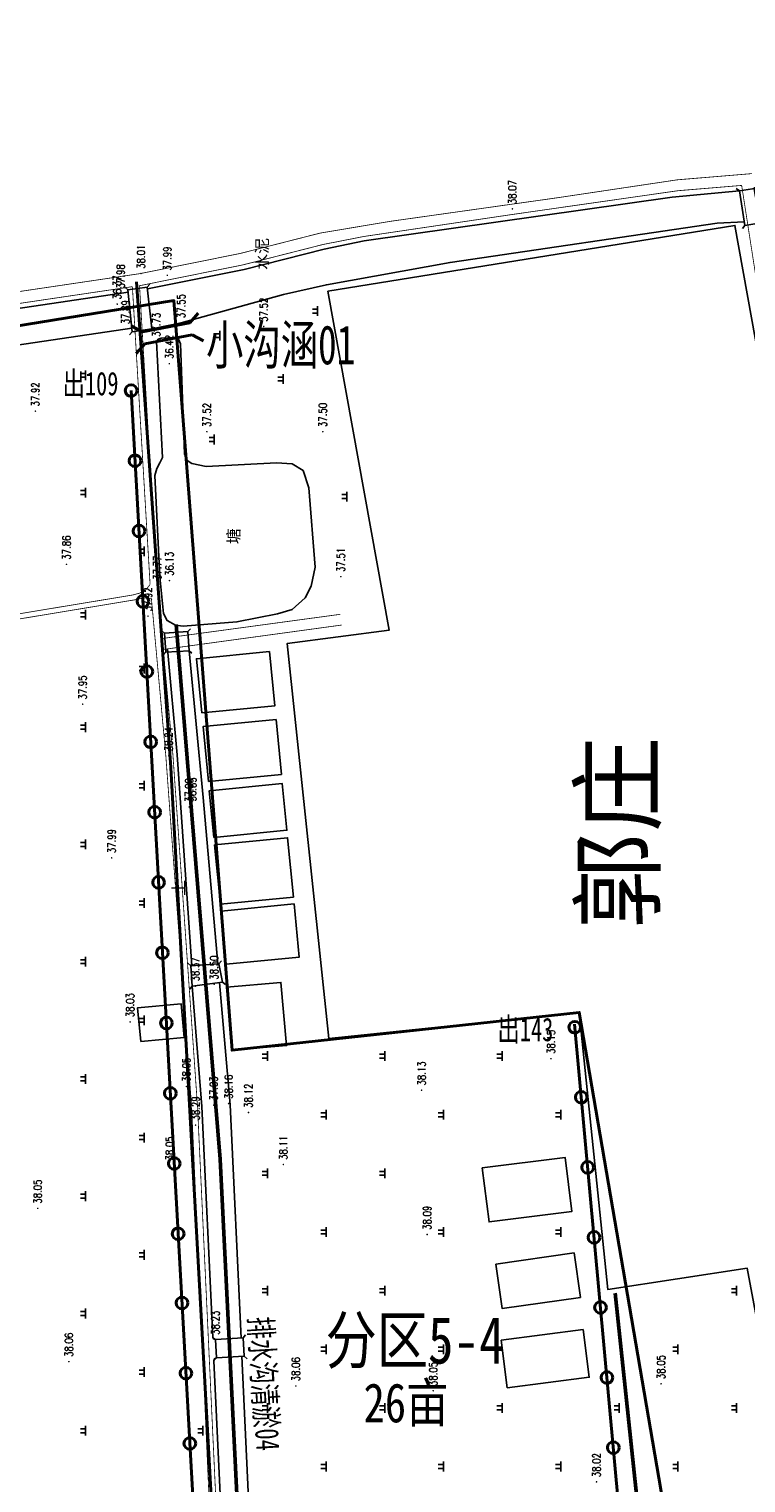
# Model space of a CAD drawing. Extents: x 464172 to 473094, y 3847158 to 3855433.
# Tile 45 of 98: x 466595 to 466779, y 3852103 to 3852475. Entities that reach past the tile are written whole.
import ezdxf
from ezdxf.enums import TextEntityAlignment as Align

# ---------------------------------------------------------------- set-up
doc = ezdxf.new("R2010")
doc.units = 0
doc.linetypes.add('X3', pattern=[5, 4, -1])
doc.layers.get('0').update_dxf_attribs({"linetype": 'CONTINUOUS'})
doc.layers.add('ASSIST', color=7, linetype='CONTINUOUS', plot=False)
for name, color, linetype in [('DLSS', 4, 'CONTINUOUS'), ('DMTZ', 3, 'CONTINUOUS'), ('GCD', 9, 'CONTINUOUS'), ('JMD', 6, 'CONTINUOUS'), ('SXSS', 5, 'CONTINUOUS'), ('ZBTZ', 8, 'CONTINUOUS'), ('排水沟', 5, 'CONTINUOUS'), ('道路', 4, 'CONTINUOUS')]:
    doc.layers.add(name, color=color, linetype=linetype)
doc.layers.add('出水口', color=3, linetype='CONTINUOUS', lineweight=30)
doc.layers.add('支管', color=3, linetype='CONTINUOUS', lineweight=30)
doc.styles.add('HZ', font='rs.shx', dxfattribs={"width": 0.8, "bigfont": 'hztxt.shx'})
doc.styles.get("Standard").update_dxf_attribs({"font": 'rs.shx', "bigfont": 'hztxt.shx'})
doc.styles.add('黑体', font='simhei.ttf')
doc.linetypes.add('10411', pattern='A,2,[150,AAA.SHX,S=1,R=0,X=0,Y=1],2,[151,AAA.SHX,S=1,R=0,X=0,Y=3],1e-11', length=4)
doc.linetypes.add('10421', pattern='A,2,[150,AAA.SHX,S=0.5,R=0,X=0,Y=0.5],1e-11', length=2)
doc.linetypes.add('712B', pattern='A,4,-1,4,-1,4,-1,[167,AAA.SHX,S=0.5,R=0,X=0,Y=0],8,[168,AAA.SHX,S=0.5,R=0,X=0,Y=0],-1', length=24)

# ---------------------------------------------------------------- blocks, each defined once
blk = doc.blocks.new('GC200')
at = {"linetype": 'Continuous', "const_width": 0.2, "flags": 128}
blk.add_lwpolyline([(-0.1, 0, 1), (0.1, 0, 1)], format="xyb", close=True, dxfattribs=at)
blk = doc.blocks.new('gc119')
for p, q in [((-1.25, 0), (1.25, 0)), ((-0.5, 1.3), (-0.5, 0)), ((0.5, 1.3), (0.5, 0))]:
    blk.add_line(p, q)
blk = doc.blocks.new('郭庄示范方')
at = {"layer": 'ASSIST', "color": 8, "linetype": 'Continuous', "elevation": -37.5, "flags": 128}
for points in [[(973.25, -103.35), (971.87, -94.49), (977.45, -93.63), (978.82, -102.48)], [(816.57, -130.56), (815.48, -119.81), (820.45, -119.15), (821.59, -129.8)], [(831.14, -212.16), (825.22, -212.56), (824.9, -207.67), (830.82, -207.28)], [(839.68, -296.93), (831.93, -297.98), (831.62, -292.78), (838.77, -292.26)], [(837.9, -388.39), (844.95, -387.98), (845.22, -392.62), (838.17, -393.03)]]:
    blk.add_lwpolyline(points, close=True, dxfattribs=at)
at = {"layer": 'DLSS', "color": 8, "linetype": 'Continuous'}
for p, q in [((971.87, -94.49, -37.5), (971.07, -93.9, -37.5)), ((973.25, -103.35, -37.5), (972.66, -104.16, -37.5)), ((820.45, -119.15, -37.5), (821.08, -118.37, -37.5)), ((815.48, -119.81, -37.5), (814.7, -119.18, -37.5)), ((821.59, -129.8, -37.5), (822.37, -130.42, -37.5)), ((816.57, -130.56, -37.5), (815.94, -131.33, -37.5)), ((824.9, -207.67, -37.5), (824.14, -207.01, -37.5)), ((830.82, -207.28, -37.5), (831.48, -206.53, -37.5)), ((825.22, -212.56, -37.5), (824.56, -213.31, -37.5)), ((831.14, -212.16, -37.5), (831.89, -212.82, -37.5)), ((831.62, -292.78, -37.5), (830.86, -292.13, -37.5)), ((838.77, -292.26, -37.5), (839.42, -291.5, -37.5)), ((839.68, -296.93, -37.5), (840.48, -297.53, -37.5)), ((831.93, -297.98, -37.5), (831.32, -298.77, -37.5)), ((837.9, -388.39, -37.5), (837.15, -387.72, -37.5)), ((844.95, -387.98, -37.5), (845.62, -387.23, -37.5)), ((838.17, -393.03, -37.5), (837.5, -393.78, -37.5)), ((845.22, -392.62, -37.5), (845.97, -393.29, -37.5))]:
    blk.add_line(p, q, dxfattribs=at)
at = {"layer": 'DLSS', "color": 8, "linetype": 'Continuous', "const_width": 0.2, "flags": 128}
for points, elevation in [([(420.35, -183.94), (459.88, -177.64), (521.3, -166.24), (616.69, -149.03), (663.95, -140.86), (719.38, -130.43), (818.73, -115.68), (844.26, -110.53), (864.67, -105.33), (882.46, -102.34), (925.12, -96.32), (955.98, -91.7), (975.08, -90.11)], 0.52), ([(824.29, -209), (823.02, -195.08), (818.48, -118.76)], 1.06), ([(821.19, -195.22), (820.07, -196.64), (818.48, -197.45), (816.66, -197.93), (786.02, -203), (687.61, -214.47), (641.68, -221.11), (640.44, -220.6), (638.92, -219.12), (635.73, -213.28)], 1.06), ([(824.3, -209.04), (869.8, -202.86)], -37.5), ([(840.31, -478.86), (833.32, -328.86), (827.03, -238.91), (824.55, -211.76)], 1.06)]:
    blk.add_lwpolyline(points, dxfattribs=dict(at, elevation=elevation))
at = {"layer": 'DLSS', "color": 8, "linetype": 'X3', "const_width": 0.2, "flags": 128}
for points, elevation in [([(972.45, -93.13), (956.21, -94.48), (913.76, -100.57), (875.94, -106.18), (865.42, -108.24), (844.92, -113.46), (819.24, -118.64), (818.48, -118.76)], 0.73), ([(972.45, -93.13), (976.14, -116.85), (978.02, -130.94), (981.79, -149.13), (988.83, -181.7), (1002.6, -266.99), (1022.71, -373.64), (1023.7, -379.87), (1036.59, -442.19)], 0.73), ([(682.01, -140.52), (719.88, -133.4), (816.66, -119.03)], 0.52), ([(821.19, -195.22), (816.66, -119.03)], 1.06), ([(821.52, -198.79), (819.56, -198.66), (816.93, -199.21), (786.21, -204.3), (687.78, -215.76), (641.51, -222.45), (639.71, -221.7), (637.87, -219.92), (634.59, -214.32)], 1.06), ([(861.93, -925.21), (861.71, -903.85), (857.93, -842.13), (855.84, -796.03), (853.1, -742.37), (849.86, -672.18), (846.51, -610.8), (844.06, -576.29), (843.39, -566.48), (843.28, -555.77), (838.53, -480.05), (831.82, -329.01), (825.21, -239.06), (821.52, -198.79)], 1.06), ([(824.56, -211.85), (870.17, -205.6)], -37.5)]:
    blk.add_lwpolyline(points, dxfattribs=dict(at, elevation=elevation))
at = {"layer": 'DLSS', "color": 8, "linetype": 'Continuous', "elevation": -37.5}
for points in [[(973.25, -103.35), (971.87, -94.49)], [(816.57, -130.56), (815.48, -119.81)], [(820.45, -119.15), (821.59, -129.8)], [(824.9, -207.67), (830.82, -207.28)], [(831.14, -212.16), (825.22, -212.56)], [(831.62, -292.78), (838.77, -292.26)], [(839.68, -296.93), (831.93, -297.98)], [(837.9, -388.39), (844.95, -387.98)], [(845.22, -392.62), (838.17, -393.03)]]:
    blk.add_lwpolyline(points, dxfattribs=at)
at = {"layer": 'DMTZ', "color": 8, "linetype": '10411', "flags": 128}
for points, elevation in [([(971.87, -94.49), (954.72, -96.17), (875.94, -107.31), (865.72, -109.43)], -37.5), ([(821.59, -129.8), (829.14, -128.28), (855.31, -121.05), (866.28, -118.55), (897.91, -112.85), (966.18, -102.81), (973.11, -102.44)], -37.5), ([(865.72, -109.43), (845.2, -114.65), (820.5, -119.63)], 0.52), ([(815.54, -120.43), (720.08, -134.6), (683.23, -141.53)], 0.52), ([(690, -149.65), (721.61, -143.7), (816.48, -129.61)], 0.52), ([(825.6, -211.66), (828.09, -238.82), (831.86, -292.76)], 1.06), ([(838.52, -292.28), (834.8, -249.74), (831.14, -212.16)], 1.06), ([(844.45, -388.01), (841.67, -328.38), (838.95, -297.03)], 1.06), ([(831.93, -297.98), (834.38, -328.8), (837.19, -387.76), (837.36, -388.18), (837.9, -388.39)], 1.06), ([(838.17, -393.03), (837.67, -393.29), (837.48, -393.81), (841.42, -476.44), (841.7, -476.96), (842.08, -477.28)], 1.06), ([(848.59, -476.68), (844.67, -392.65)], 1.06)]:
    blk.add_lwpolyline(points, dxfattribs=dict(at, elevation=elevation))
at = {"layer": 'JMD', "color": 8, "linetype": 'Continuous', "elevation": -37.5, "flags": 128}
for points in [[(866.88, -311.37), (856.26, -210.31), (882.32, -206.9), (866.67, -120.22), (970.74, -103.36), (984.57, -180.37), (1022.11, -382.78), (1001.2, -386.65), (1002.7, -394.72), (979.23, -398.9), (973.87, -370.16), (938.27, -375.62), (930.89, -304.72)], [(834.39, -228.09), (833.04, -214.21), (851.71, -212.39), (853.06, -226.27)], [(836.1, -245.63), (834.73, -231.59), (853.4, -229.77), (854.77, -243.82)], [(837.49, -259.94), (836.33, -248), (855, -246.18), (856.16, -258.12)], [(839.15, -277), (837.68, -261.84), (856.35, -260.02), (857.83, -275.18)], [(840.65, -292.37), (839.33, -278.77), (858, -276.95), (859.32, -290.55)], [(842.15, -314.4), (840.73, -298.26), (854.65, -297.03), (856.07, -313.18)], [(818.8, -312.18), (817.96, -303.56), (829.1, -302.47), (829.94, -311.09)], [(906.12, -344.49), (927.28, -341.8), (929.04, -355.62), (907.88, -358.32)], [(909.58, -369.12), (929.58, -366.23), (931.22, -377.6), (911.22, -380.48)], [(910.93, -388.55), (931.89, -385.86), (933.46, -398.05), (912.49, -400.74)]]:
    blk.add_lwpolyline(points, close=True, dxfattribs=at)
at = {"layer": 'SXSS', "color": 8, "linetype": '10421', "elevation": 0.25, "flags": 128}
blk.add_lwpolyline([(822.8, -133.06), (824.39, -162.7), (823.71, -164.06), (822.91, -165.54), (822.39, -167.35), (823.66, -193.25), (824.65, -202.65), (825.53, -204.45), (827.7, -205.64), (829.65, -205.91), (843.38, -204.79), (853.75, -202.76), (857.54, -201.6), (860.86, -198.62), (862.35, -195.64), (863.37, -190.76), (861.74, -170.49), (860.32, -166.09), (857.54, -164.33), (853.54, -164.12), (835.52, -165), (831.86, -164.26), (830.7, -163.51), (830.02, -161.83), (828.98, -133.69), (828.47, -132.48), (827.46, -132.06), (824.05, -132.22), (823.26, -132.5), (822.8, -133.06)], dxfattribs=at)
at = {"layer": 'GCD', "color": 8, "linetype": 'Continuous'}
ref = blk.add_blockref('GC200', (913.83, -99.13, 0.57), dxfattribs=dict(at, rotation=90))
ref.add_attrib('height', '38.07', dxfattribs={"linetype": 'Continuous', "height": 2, "rotation": 90, "style": 'HZ', "width": 0.8}).set_placement((913.83, -97.93, -37.5), align=Align.MIDDLE_LEFT)
ref = blk.add_blockref('GC200', (818.86, -115.66, 0.51), dxfattribs=dict(at, rotation=90))
ref.add_attrib('height', '38.01', dxfattribs={"linetype": 'Continuous', "height": 2, "rotation": 90, "style": 'HZ', "width": 0.8}).set_placement((818.86, -114.46, -37.5), align=Align.MIDDLE_LEFT)
ref = blk.add_blockref('GC200', (825.6, -116.12, 0.49), dxfattribs=dict(at, rotation=90))
ref.add_attrib('height', '37.99', dxfattribs={"linetype": 'Continuous', "height": 2, "rotation": 90, "style": 'HZ', "width": 0.8}).set_placement((825.6, -114.92, -37.5), align=Align.MIDDLE_LEFT)
ref = blk.add_blockref('GC200', (813.67, -120.67, 0.48), dxfattribs=dict(at, rotation=90))
ref.add_attrib('height', '37.98', dxfattribs={"linetype": 'Continuous', "height": 2, "rotation": 90, "style": 'HZ', "width": 0.8}).set_placement((813.67, -119.47, -37.5), align=Align.MIDDLE_LEFT)
ref = blk.add_blockref('GC200', (812.78, -123.5, -1.13), dxfattribs=dict(at, rotation=90))
ref.add_attrib('height', '36.37', dxfattribs={"linetype": 'Continuous', "height": 2, "rotation": 90, "style": 'HZ', "width": 0.8}).set_placement((812.78, -122.3, -37.5), align=Align.MIDDLE_LEFT)
ref = blk.add_blockref('GC200', (829.14, -128.28, 0.05), dxfattribs=dict(at, rotation=90))
ref.add_attrib('height', '37.55', dxfattribs={"linetype": 'Continuous', "height": 2, "rotation": 90, "style": 'HZ', "width": 0.8}).set_placement((829.14, -127.08, -37.5), align=Align.MIDDLE_LEFT)
ref = blk.add_blockref('GC200', (850.25, -129.21, 0.02), dxfattribs=dict(at, rotation=90))
ref.add_attrib('height', '37.52', dxfattribs={"linetype": 'Continuous', "height": 2, "rotation": 90, "style": 'HZ', "width": 0.8}).set_placement((850.25, -128.01, -37.5), align=Align.MIDDLE_LEFT)
ref = blk.add_blockref('GC200', (814.91, -129.85, 0.39), dxfattribs=dict(at, rotation=90))
ref.add_attrib('height', '37.89', dxfattribs={"linetype": 'Continuous', "height": 2, "rotation": 90, "style": 'HZ', "width": 0.8}).set_placement((814.91, -128.65, -37.5), align=Align.MIDDLE_LEFT)
ref = blk.add_blockref('GC200', (822.8, -133.07, 0.23), dxfattribs=dict(at, rotation=90))
ref.add_attrib('height', '37.73', dxfattribs={"linetype": 'Continuous', "height": 2, "rotation": 90, "style": 'HZ', "width": 0.8}).set_placement((822.8, -131.87, -37.5), align=Align.MIDDLE_LEFT)
ref = blk.add_blockref('GC200', (826.12, -138.74, -1.08), dxfattribs=dict(at, rotation=90))
ref.add_attrib('height', '36.42', dxfattribs={"linetype": 'Continuous', "height": 2, "rotation": 90, "style": 'HZ', "width": 0.8}).set_placement((826.12, -137.54, -37.5), align=Align.MIDDLE_LEFT)
ref = blk.add_blockref('GC200', (791.86, -150.88, 0.42), dxfattribs=dict(at, rotation=90))
ref.add_attrib('height', '37.92', dxfattribs={"linetype": 'Continuous', "height": 2, "rotation": 90, "style": 'HZ', "width": 0.8}).set_placement((791.86, -149.68, -37.5), align=Align.MIDDLE_LEFT)
ref = blk.add_blockref('GC200', (835.71, -156.14, 0.02), dxfattribs=dict(at, rotation=90))
ref.add_attrib('height', '37.52', dxfattribs={"linetype": 'Continuous', "height": 2, "rotation": 90, "style": 'HZ', "width": 0.8}).set_placement((835.71, -154.94, -37.5), align=Align.MIDDLE_LEFT)
ref = blk.add_blockref('GC200', (865.34, -156.14), dxfattribs=dict(at, rotation=90))
ref.add_attrib('height', '37.50', dxfattribs={"linetype": 'Continuous', "height": 2, "rotation": 90, "style": 'HZ', "width": 0.8}).set_placement((865.34, -154.94, -37.5), align=Align.MIDDLE_LEFT)
ref = blk.add_blockref('GC200', (799.82, -190.08, 0.36), dxfattribs=dict(at, rotation=90))
ref.add_attrib('height', '37.86', dxfattribs={"linetype": 'Continuous', "height": 2, "rotation": 90, "style": 'HZ', "width": 0.8}).set_placement((799.82, -188.88, -37.5), align=Align.MIDDLE_LEFT)
ref = blk.add_blockref('GC200', (823.03, -195.23, 0.27), dxfattribs=dict(at, rotation=90))
ref.add_attrib('height', '37.77', dxfattribs={"linetype": 'Continuous', "height": 2, "rotation": 90, "style": 'HZ', "width": 0.8}).set_placement((823.03, -194.03, -37.5), align=Align.MIDDLE_LEFT)
ref = blk.add_blockref('GC200', (826.14, -194.22, -1.37), dxfattribs=dict(at, rotation=90))
ref.add_attrib('height', '36.13', dxfattribs={"linetype": 'Continuous', "height": 2, "rotation": 90, "style": 'HZ', "width": 0.8}).set_placement((826.14, -193.02, -37.5), align=Align.MIDDLE_LEFT)
ref = blk.add_blockref('GC200', (869.95, -193.22, 0.01), dxfattribs=dict(at, rotation=90))
ref.add_attrib('height', '37.51', dxfattribs={"linetype": 'Continuous', "height": 2, "rotation": 90, "style": 'HZ', "width": 0.8}).set_placement((869.95, -192.02, -37.5), align=Align.MIDDLE_LEFT)
ref = blk.add_blockref('GC200', (820.66, -203.32, 0.42), dxfattribs=dict(at, rotation=90))
ref.add_attrib('height', '37.92', dxfattribs={"linetype": 'Continuous', "height": 2, "rotation": 90, "style": 'HZ', "width": 0.8}).set_placement((820.66, -202.12, -37.5), align=Align.MIDDLE_LEFT)
ref = blk.add_blockref('GC200', (803.95, -225.86, 0.45), dxfattribs=dict(at, rotation=90))
ref.add_attrib('height', '37.95', dxfattribs={"linetype": 'Continuous', "height": 2, "rotation": 90, "style": 'HZ', "width": 0.8}).set_placement((803.95, -224.66, -37.5), align=Align.MIDDLE_LEFT)
ref = blk.add_blockref('GC200', (825.93, -239.06, 0.74), dxfattribs=dict(at, rotation=90))
ref.add_attrib('height', '38.24', dxfattribs={"linetype": 'Continuous', "height": 2, "rotation": 90, "style": 'HZ', "width": 0.8}).set_placement((825.93, -237.86, -37.5), align=Align.MIDDLE_LEFT)
ref = blk.add_blockref('GC200', (832.01, -251.93, -0.65), dxfattribs=dict(at, rotation=90))
ref.add_attrib('height', '36.85', dxfattribs={"linetype": 'Continuous', "height": 2, "rotation": 90, "style": 'HZ', "width": 0.8}).set_placement((832.01, -250.73, -37.5), align=Align.MIDDLE_LEFT)
ref = blk.add_blockref('GC200', (831.18, -252.13, -0.5), dxfattribs=dict(at, rotation=90))
ref.add_attrib('height', '37.00', dxfattribs={"linetype": 'Continuous', "height": 2, "rotation": 90, "style": 'HZ', "width": 0.8}).set_placement((831.18, -250.93, -37.5), align=Align.MIDDLE_LEFT)
ref = blk.add_blockref('GC200', (811.37, -265.17, 0.49), dxfattribs=dict(at, rotation=90))
ref.add_attrib('height', '37.99', dxfattribs={"linetype": 'Continuous', "height": 2, "rotation": 90, "style": 'HZ', "width": 0.8}).set_placement((811.37, -263.97, -37.5), align=Align.MIDDLE_LEFT)
ref = blk.add_blockref('GC200', (832.75, -297.97, 0.87), dxfattribs=dict(at, rotation=90))
ref.add_attrib('height', '38.37', dxfattribs={"linetype": 'Continuous', "height": 2, "rotation": 90, "style": 'HZ', "width": 0.8}).set_placement((832.75, -296.77, -37.5), align=Align.MIDDLE_LEFT)
ref = blk.add_blockref('GC200', (837.57, -297.53, 1), dxfattribs=dict(at, rotation=90))
ref.add_attrib('height', '38.50', dxfattribs={"linetype": 'Continuous', "height": 2, "rotation": 90, "style": 'HZ', "width": 0.8}).set_placement((837.57, -296.33, -37.5), align=Align.MIDDLE_LEFT)
ref = blk.add_blockref('GC200', (816.08, -307.14, 0.53), dxfattribs=dict(at, rotation=90))
ref.add_attrib('height', '38.03', dxfattribs={"linetype": 'Continuous', "height": 2, "rotation": 90, "style": 'HZ', "width": 0.8}).set_placement((816.08, -305.94, -37.5), align=Align.MIDDLE_LEFT)
ref = blk.add_blockref('GC200', (923.68, -316.53, 0.65), dxfattribs=dict(at, rotation=90))
ref.add_attrib('height', '38.15', dxfattribs={"linetype": 'Continuous', "height": 2, "rotation": 90, "style": 'HZ', "width": 0.8}).set_placement((923.68, -315.33, -37.5), align=Align.MIDDLE_LEFT)
ref = blk.add_blockref('GC200', (830.46, -323.65, 0.55), dxfattribs=dict(at, rotation=90))
ref.add_attrib('height', '38.05', dxfattribs={"linetype": 'Continuous', "height": 2, "rotation": 90, "style": 'HZ', "width": 0.8}).set_placement((830.46, -322.45, -37.5), align=Align.MIDDLE_LEFT)
ref = blk.add_blockref('GC200', (890.61, -324.61, 0.63), dxfattribs=dict(at, rotation=90))
ref.add_attrib('height', '38.13', dxfattribs={"linetype": 'Continuous', "height": 2, "rotation": 90, "style": 'HZ', "width": 0.8}).set_placement((890.61, -323.41, -37.5), align=Align.MIDDLE_LEFT)
ref = blk.add_blockref('GC200', (837.45, -328.43, -0.47), dxfattribs=dict(at, rotation=90))
ref.add_attrib('height', '37.03', dxfattribs={"linetype": 'Continuous', "height": 2, "rotation": 90, "style": 'HZ', "width": 0.8}).set_placement((837.45, -327.23, -37.5), align=Align.MIDDLE_LEFT)
ref = blk.add_blockref('GC200', (841.26, -328.01, 0.66), dxfattribs=dict(at, rotation=90))
ref.add_attrib('height', '38.16', dxfattribs={"linetype": 'Continuous', "height": 2, "rotation": 90, "style": 'HZ', "width": 0.8}).set_placement((841.26, -326.81, -37.5), align=Align.MIDDLE_LEFT)
ref = blk.add_blockref('GC200', (832.82, -333.54, 0.79), dxfattribs=dict(at, rotation=90))
ref.add_attrib('height', '38.29', dxfattribs={"linetype": 'Continuous', "height": 2, "rotation": 90, "style": 'HZ', "width": 0.8}).set_placement((832.82, -332.34, -37.5), align=Align.MIDDLE_LEFT)
ref = blk.add_blockref('GC200', (846.35, -330.3, 0.62), dxfattribs=dict(at, rotation=90))
ref.add_attrib('height', '38.12', dxfattribs={"linetype": 'Continuous', "height": 2, "rotation": 90, "style": 'HZ', "width": 0.8}).set_placement((846.35, -329.1, -37.5), align=Align.MIDDLE_LEFT)
ref = blk.add_blockref('GC200', (826.21, -343.78, 0.55), dxfattribs=dict(at, rotation=90))
ref.add_attrib('height', '38.05', dxfattribs={"linetype": 'Continuous', "height": 2, "rotation": 90, "style": 'HZ', "width": 0.8}).set_placement((826.21, -342.58, -37.5), align=Align.MIDDLE_LEFT)
ref = blk.add_blockref('GC200', (855.25, -343.62, 0.61), dxfattribs=dict(at, rotation=90))
ref.add_attrib('height', '38.11', dxfattribs={"linetype": 'Continuous', "height": 2, "rotation": 90, "style": 'HZ', "width": 0.8}).set_placement((855.25, -342.42, -37.5), align=Align.MIDDLE_LEFT)
ref = blk.add_blockref('GC200', (792.46, -354.84, 0.55), dxfattribs=dict(at, rotation=90))
ref.add_attrib('height', '38.05', dxfattribs={"linetype": 'Continuous', "height": 2, "rotation": 90, "style": 'HZ', "width": 0.8}).set_placement((792.46, -353.64, -37.5), align=Align.MIDDLE_LEFT)
ref = blk.add_blockref('GC200', (892.03, -361.52, 0.59), dxfattribs=dict(at, rotation=90))
ref.add_attrib('height', '38.09', dxfattribs={"linetype": 'Continuous', "height": 2, "rotation": 90, "style": 'HZ', "width": 0.8}).set_placement((892.03, -360.32, -37.5), align=Align.MIDDLE_LEFT)
ref = blk.add_blockref('GC200', (837.9, -388.39, 0.73), dxfattribs=dict(at, rotation=90))
ref.add_attrib('height', '38.23', dxfattribs={"linetype": 'Continuous', "height": 2, "rotation": 90, "style": 'HZ', "width": 0.8}).set_placement((837.9, -387.19, -37.5), align=Align.MIDDLE_LEFT)
ref = blk.add_blockref('GC200', (800.42, -394.04, 0.56), dxfattribs=dict(at, rotation=90))
ref.add_attrib('height', '38.06', dxfattribs={"linetype": 'Continuous', "height": 2, "rotation": 90, "style": 'HZ', "width": 0.8}).set_placement((800.42, -392.84, -37.5), align=Align.MIDDLE_LEFT)
ref = blk.add_blockref('GC200', (858.45, -400.28, 0.56), dxfattribs=dict(at, rotation=90))
ref.add_attrib('height', '38.06', dxfattribs={"linetype": 'Continuous', "height": 2, "rotation": 90, "style": 'HZ', "width": 0.8}).set_placement((858.45, -399.08, -37.5), align=Align.MIDDLE_LEFT)
ref = blk.add_blockref('GC200', (951.85, -399.72, 0.55), dxfattribs=dict(at, rotation=90))
ref.add_attrib('height', '38.05', dxfattribs={"linetype": 'Continuous', "height": 2, "rotation": 90, "style": 'HZ', "width": 0.8}).set_placement((951.85, -398.52, -37.5), align=Align.MIDDLE_LEFT)
ref = blk.add_blockref('GC200', (893.58, -401.49, 0.55), dxfattribs=dict(at, rotation=90))
ref.add_attrib('height', '38.05', dxfattribs={"linetype": 'Continuous', "height": 2, "rotation": 90, "style": 'HZ', "width": 0.8}).set_placement((893.58, -400.29, -37.5), align=Align.MIDDLE_LEFT)
ref = blk.add_blockref('GC200', (935.34, -424.8, 0.52), dxfattribs=dict(at, rotation=90))
ref.add_attrib('height', '38.02', dxfattribs={"linetype": 'Continuous', "height": 2, "rotation": 90, "style": 'HZ', "width": 0.8}).set_placement((935.34, -423.6, -37.5), align=Align.MIDDLE_LEFT)
at = {"layer": 'ZBTZ', "color": 8, "linetype": 'Continuous', "rotation": 90}
for p in [(863.99, -125.28, -37.5), (839.01, -131.56, -37.5), (804.67, -141.72, -37.5), (855.18, -142.66, -37.5), (837.55, -158.14, -37.5), (804.67, -171.72, -37.5), (871.51, -172.74, -37.5), (819.67, -186.72, -37.5), (804.67, -202.97, -37.5), (819.67, -216.72, -37.5), (804.67, -231.72, -37.5), (819.67, -246.72, -37.5), (804.67, -261.72, -37.5), (819.67, -276.72, -37.5), (804.67, -291.72, -37.5), (819.67, -306.72, -37.5), (851.17, -315.88, -37.5), (881.17, -315.88, -37.5), (911.17, -315.88, -37.5), (804.67, -321.72, -37.5), (866.17, -330.88, -37.5), (896.17, -330.88, -37.5), (926.17, -330.88, -37.5), (819.67, -336.72, -37.5), (851.17, -345.88, -37.5), (881.17, -345.88, -37.5), (804.67, -351.72, -37.5), (866.17, -360.88, -37.5), (896.17, -360.88, -37.5), (926.17, -360.88, -37.5), (819.67, -366.72, -37.5), (851.17, -375.88, -37.5), (881.17, -375.88, -37.5), (971.17, -375.88, -37.5), (804.67, -381.72, -37.5), (866.17, -390.88, -37.5), (896.17, -390.88, -37.5), (956.17, -390.88, -37.5), (819.67, -396.72, -37.5), (851.17, -405.88, -37.5), (881.17, -405.88, -37.5), (911.17, -405.88, -37.5), (941.17, -405.88, -37.5), (971.17, -405.88, -37.5), (804.67, -411.72, -37.5), (834.67, -411.72, -37.5), (866.17, -420.88, -37.5), (896.17, -420.88, -37.5), (926.17, -420.88, -37.5), (956.17, -420.88, -37.5)]:
    blk.add_blockref('gc119', p, dxfattribs=at)
at = {"layer": 'DLSS', "color": 8, "linetype": 'Continuous', "style": '黑体'}
for s, height, p in [('水泥', 3, (849.77, -110.66, -37.5)), ('郭庄', 18, (940.46, -258.69, -229.4)), ('土', 3, (828.41, -272.85, -37.5))]:
    blk.add_text(s, height=height, rotation=90, dxfattribs=at).set_placement(p, align=Align.MIDDLE)
at = {"layer": 'SXSS', "color": 8, "linetype": 'Continuous', "style": '黑体'}
blk.add_text('塘', height=3, rotation=90, dxfattribs=at).set_placement((842.47, -182.85, -37.5), align=Align.MIDDLE)
blk = doc.blocks.new('qiao')
at = {"color": 1, "lineweight": 40, "flags": 128}
for points in [[(-10.33, 2.02), (-14.5, 5.36)], [(-10.33, 2.02), (9.66, 2.02)], [(9.66, 2.02), (13.84, 5.36)], [(-10.33, -3.01), (-14.5, -6.35)], [(-10.33, -3.01), (9.66, -3.01)], [(9.66, -3.01), (13.84, -6.35)]]:
    blk.add_lwpolyline(points, dxfattribs=at)

msp = doc.modelspace()

# ---------------------------------------------------------------- linework, layer by layer
at = {"color": 221, "linetype": '712B', "lineweight": 40, "ltscale": 3, "elevation": 1.98, "flags": 128}
msp.add_lwpolyline([(465872.59, 3852281.81), (465872.75, 3852260.33), (466412.44, 3851610.81), (466425.83, 3851598.47), (467144.48, 3851610.76), (467210.49, 3852474.83), (466781.04, 3852434.07), (466841.84, 3852085.77), (466761.42, 3852075.83), (466736.15, 3852223.25), (466647.4, 3852213.56), (466632.54, 3852405.35)], close=True, dxfattribs=at)
at = {"layer": '出水口', "color": 3, "lineweight": 40}
for centre in [(466621.59, 3852382.35), (466622.59, 3852364.38), (466623.59, 3852346.41), (466624.59, 3852328.43), (466625.6, 3852310.46), (466626.6, 3852292.46), (466627.6, 3852274.49), (466628.6, 3852256.52), (466629.6, 3852238.52), (466630.61, 3852220.55), (466735.03, 3852219.47, -37.5), (466631.61, 3852202.57), (466736.67, 3852201.55, -37.5), (466632.61, 3852184.6), (466738.31, 3852183.62, -37.5), (466633.61, 3852166.63), (466739.96, 3852165.7, -37.5), (466634.6, 3852148.93, -37.5), (466741.6, 3852147.77, -37.5), (466635.6, 3852130.96, -37.5), (466743.24, 3852129.85, -37.5), (466636.6, 3852112.99, -37.5), (466744.88, 3852111.92, -37.5)]:
    msp.add_circle(centre, 1.5, dxfattribs=at)
at = {"layer": '排水沟', "linetype": 'Continuous', "lineweight": 50, "flags": 128}
for points in [[(466656.09, 3851949.08), (466644.35, 3852185.69), (466633.08, 3852322.5)], [(466745.34, 3852151.44), (466757.03, 3852041.21), (466759.24, 3852006.42), (466765.89, 3851961.11)]]:
    msp.add_lwpolyline(points, dxfattribs=at)
at = {"layer": '支管', "color": 3, "lineweight": 40, "flags": 128}
for points in [[(466621.59, 3852382.35), (466645.94, 3851944.98), (466662.4, 3851623.62)], [(466734.94, 3852220.23), (466759.02, 3851957.36), (466800.67, 3851625.16)]]:
    msp.add_lwpolyline(points, dxfattribs=at)
at = {"layer": '道路', "linetype": 'Continuous', "lineweight": 40, "flags": 128}
msp.add_lwpolyline([(466668.14, 3851609.23), (466667.47, 3851630.19), (466650.4, 3851948.46), (466631.7, 3852285.89), (466622.95, 3852410.2)], dxfattribs=at)

# ---------------------------------------------------------------- block references
at = {"linetype": 'Continuous'}
msp.add_blockref('郭庄示范方', (465805.25, 3852527.96), dxfattribs=at)
at = {"color": 3, "lineweight": -3, "xscale": 0.616000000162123, "yscale": 0.616000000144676, "zscale": 0.616, "rotation": 190.6724085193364}
msp.add_blockref('qiao', (466630.67, 3852396.65), dxfattribs=at)

# ---------------------------------------------------------------- texts
at = {"color": 1, "linetype": 'Continuous', "lineweight": 50, "attachment_point": 1}
for s, insert, char_height in [('{\\fSimHei|b0|i0|c134|p2;\\W0.7;小沟涵01}', (466640.74, 3852399.06, -0.76), 10), ('{\\fSimSun|b0|i0|c134|p2;\\W0.8;分区5-4}', (466671.31, 3852145.43), 12), ('{\\fSimSun|b0|i0|c134|p2;\\W0.8;26亩}', (466681.01, 3852128.39), 10)]:
    msp.add_mtext(s, dxfattribs=dict(at, insert=insert, char_height=char_height))
at = {"color": 3, "lineweight": 40, "char_height": 6, "width": 34.7286, "attachment_point": 1}
for s, insert in [('{\\fSimHei|b0|i0|c134|p2;\\W0.7;出109}', (466604.05, 3852387.14)), ('{\\fSimHei|b0|i0|c134|p2;\\W0.7;出143}', (466715.24, 3852221.89))]:
    msp.add_mtext(s, dxfattribs=dict(at, insert=insert))
at = {"layer": '排水沟', "linetype": 'Continuous', "lineweight": 50, "insert": (466657.63, 3852145.6, -37.5), "char_height": 6, "width": 74.094, "attachment_point": 1, "rotation": 273.3188}
msp.add_mtext('{\\fSimHei|b0|i0|c134|p2;\\W0.7;排水沟清淤04}', dxfattribs=at)

doc.saveas('drawing.dxf')
